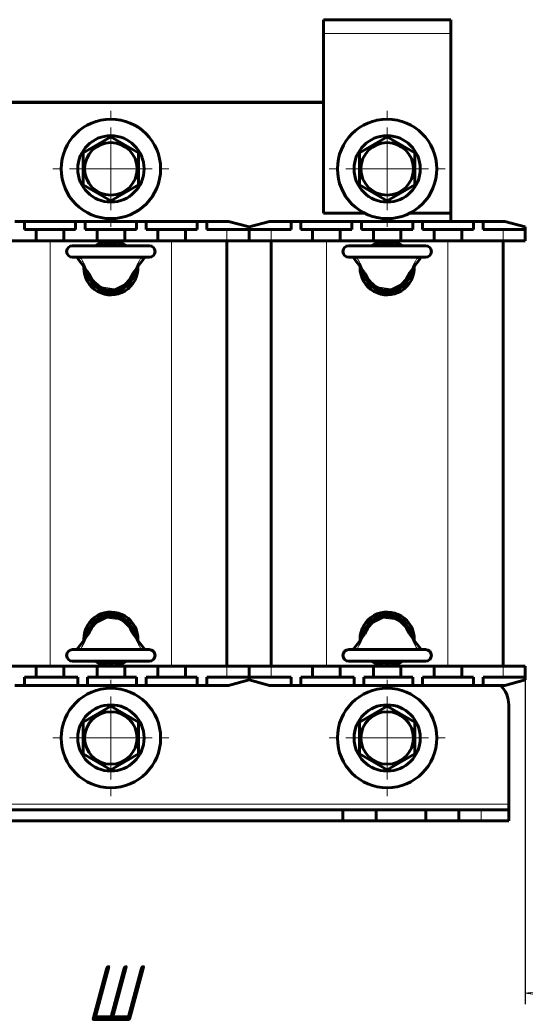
# Model space of a CAD drawing. Header units: millimetres. Extents: x 0 to 420, y 0 to 594.
# Tile 2 of 5: x 102 to 194, y 109 to 287. Entities that reach past the tile are written whole.
import ezdxf

# ---------------------------------------------------------------- set-up
doc = ezdxf.new("R2010")
doc.units = ezdxf.units.MM
for name, pattern in [('K5LT_AXLED', [12, 7.5, -1.5, 1.5, -1.5]), ('K5LT_BASIC', [0]), ('K5LT_THIN', [0])]:
    doc.linetypes.add(name, pattern=pattern)
doc.layers.add('Системный слой', color=7, linetype='Continuous')
doc.styles.add('KDIMTEXTSTYLE', font='GOST_AU.SHX', dxfattribs={"width": 0.96, "oblique": 15, "height": 5})
doc.dimstyles.new('KDIMSTYLE (1.00)', dxfattribs={"dimtxt": 5, "dimasz": 1, "dimexe": 2, "dimexo": 0, "dimgap": 1, "dimtad": 1, "dimtxsty": 'KDIMTEXTSTYLE', "dimsah": 1, "dimcen": 0, "dimdle": 1, "dimadec": 0, "dimazin": 0, "dimtfac": 0.667, "dimtmove": 0, "dimatfit": 3, "dimfxl": 1, "dimtvp": 1, "dimtolj": 1, "dimtzin": 0, "dimarcsym": 0})

# ---------------------------------------------------------------- blocks, each defined once
blk = doc.blocks.new('U0')
at = {"layer": 'Системный слой', "color": 150, "linetype": 'K5LT_BASIC', "lineweight": 60, "true_color": 0x0080ff}
for p, q in [((157.93, 169.87), (160.43, 169.87)), ((166.43, 169.87), (171.43, 169.87)), ((177.43, 169.87), (179.93, 169.87))]:
    blk.add_line(p, q, dxfattribs=at)
blk = doc.blocks.new('U1')
at = {"layer": 'Системный слой', "color": 150, "linetype": 'K5LT_BASIC', "lineweight": 60, "true_color": 0x0080ff}
for p, q in [((157.93, 246.87), (160.43, 246.87)), ((166.43, 246.87), (171.43, 246.87)), ((177.43, 246.87), (179.93, 246.87))]:
    blk.add_line(p, q, dxfattribs=at)
blk = doc.blocks.new('U2')
at = {"layer": 'Системный слой', "color": 150, "linetype": 'K5LT_BASIC', "lineweight": 60, "true_color": 0x0080ff}
for p, q in [((107.93, 169.87), (110.43, 169.87)), ((116.43, 169.87), (121.43, 169.87)), ((127.43, 169.87), (129.93, 169.87))]:
    blk.add_line(p, q, dxfattribs=at)
blk = doc.blocks.new('U3')
at = {"layer": 'Системный слой', "color": 150, "linetype": 'K5LT_BASIC', "lineweight": 60, "true_color": 0x0080ff}
for p, q in [((107.93, 246.87), (110.43, 246.87)), ((116.43, 246.87), (121.43, 246.87)), ((127.43, 246.87), (129.93, 246.87))]:
    blk.add_line(p, q, dxfattribs=at)
blk = doc.blocks.new('U7')
at = {"layer": 'Системный слой', "color": 150, "linetype": 'K5LT_BASIC', "lineweight": 60, "true_color": 0x0080ff}
for p, q in [((157.43, 251.87), (164.81, 251.87)), ((173.06, 251.87), (180.43, 251.87))]:
    blk.add_line(p, q, dxfattribs=at)
blk = doc.blocks.new('U8')
at = {"layer": 'Системный слой', "color": 150, "linetype": 'K5LT_BASIC', "lineweight": 60, "true_color": 0x0080ff}
for p, q in [((162.78, 243.87), (163.4, 243.06)), ((163.4, 243.06), (164.02, 242.2)), ((164.02, 242.2), (164.66, 241.31))]:
    blk.add_line(p, q, dxfattribs=at)
blk = doc.blocks.new('U9')
at = {"layer": 'Системный слой', "color": 150, "linetype": 'K5LT_BASIC', "lineweight": 60, "true_color": 0x0080ff}
for p, q in [((174.46, 243.06), (173.84, 242.2)), ((175.09, 243.87), (174.46, 243.06)), ((173.84, 242.2), (173.21, 241.31))]:
    blk.add_line(p, q, dxfattribs=at)
blk = doc.blocks.new('U10')
at = {"layer": 'Системный слой', "color": 7, "linetype": 'K5LT_THIN', "lineweight": 18}
for p, q in [((167.15, 238.51), (165.42, 240.05)), ((171.87, 239.31), (169.61, 238.17)), ((172.44, 240.05), (171.87, 239.31)), ((169.61, 238.17), (167.15, 238.51))]:
    blk.add_line(p, q, dxfattribs=at)
for centre, start, end in [((168.05, 241.51), 207.521, 209.0666), ((169.82, 241.51), 330.9338, 332.4786)]:
    blk.add_arc(centre, 3, start, end, dxfattribs=at)
blk = doc.blocks.new('U11')
at = {"layer": 'Системный слой', "color": 150, "linetype": 'K5LT_BASIC', "lineweight": 60, "true_color": 0x0080ff}
for p, q in [((112.78, 243.87), (113.4, 243.06)), ((113.4, 243.06), (114.02, 242.2)), ((114.02, 242.2), (114.66, 241.31))]:
    blk.add_line(p, q, dxfattribs=at)
blk = doc.blocks.new('U12')
at = {"layer": 'Системный слой', "color": 150, "linetype": 'K5LT_BASIC', "lineweight": 60, "true_color": 0x0080ff}
for p, q in [((124.46, 243.06), (123.84, 242.2)), ((125.09, 243.87), (124.46, 243.06)), ((123.84, 242.2), (123.21, 241.31))]:
    blk.add_line(p, q, dxfattribs=at)
blk = doc.blocks.new('U13')
at = {"layer": 'Системный слой', "color": 7, "linetype": 'K5LT_THIN', "lineweight": 18}
for p, q in [((117.15, 238.51), (115.42, 240.05)), ((121.87, 239.31), (119.61, 238.17)), ((122.44, 240.05), (121.87, 239.31)), ((119.61, 238.17), (117.15, 238.51))]:
    blk.add_line(p, q, dxfattribs=at)
for centre, start, end in [((118.05, 241.51), 207.521, 209.0666), ((119.82, 241.51), 330.9338, 332.4786)]:
    blk.add_arc(centre, 3, start, end, dxfattribs=at)
blk = doc.blocks.new('U17')
at = {"layer": 'Системный слой', "color": 150, "linetype": 'K5LT_BASIC', "lineweight": 60, "true_color": 0x0080ff}
for start, end in [(54.7187, 125.2813), (180, 2.4479), (177.5521, 180)]:
    blk.add_arc((168.93, 241.97), 4.9, start, end, dxfattribs=at)
blk = doc.blocks.new('U18')
at = {"layer": 'Системный слой', "color": 150, "linetype": 'K5LT_BASIC', "lineweight": 60, "true_color": 0x0080ff}
for start, end in [(357.5521, 180), (180, 182.4479), (234.7187, 305.2813)]:
    blk.add_arc((168.93, 174.77), 4.9, start, end, dxfattribs=at)
blk = doc.blocks.new('U19')
at = {"layer": 'Системный слой', "color": 150, "linetype": 'K5LT_BASIC', "lineweight": 60, "true_color": 0x0080ff}
for start, end in [(7.0448, 172.9551), (245.38, 294.62)]:
    blk.add_arc((168.93, 174.77), 4.4, start, end, dxfattribs=at)
blk = doc.blocks.new('U20')
at = {"layer": 'Системный слой', "color": 150, "linetype": 'K5LT_BASIC', "lineweight": 60, "true_color": 0x0080ff}
for start, end in [(65.38, 114.62), (187.0448, 352.9551)]:
    blk.add_arc((168.93, 241.97), 4.4, start, end, dxfattribs=at)
blk = doc.blocks.new('U21')
at = {"layer": 'Системный слой', "color": 150, "linetype": 'K5LT_BASIC', "lineweight": 60, "true_color": 0x0080ff}
for start, end in [(54.7187, 125.2813), (180, 2.4479), (177.5521, 180)]:
    blk.add_arc((118.93, 241.97), 4.9, start, end, dxfattribs=at)
blk = doc.blocks.new('U22')
at = {"layer": 'Системный слой', "color": 150, "linetype": 'K5LT_BASIC', "lineweight": 60, "true_color": 0x0080ff}
for start, end in [(357.5521, 180), (180, 182.4479), (234.7187, 305.2813)]:
    blk.add_arc((118.93, 174.77), 4.9, start, end, dxfattribs=at)
blk = doc.blocks.new('U23')
at = {"layer": 'Системный слой', "color": 150, "linetype": 'K5LT_BASIC', "lineweight": 60, "true_color": 0x0080ff}
for start, end in [(7.0448, 172.9551), (245.38, 294.62)]:
    blk.add_arc((118.93, 174.77), 4.4, start, end, dxfattribs=at)
blk = doc.blocks.new('U24')
at = {"layer": 'Системный слой', "color": 150, "linetype": 'K5LT_BASIC', "lineweight": 60, "true_color": 0x0080ff}
for start, end in [(65.38, 114.62), (187.0448, 352.9551)]:
    blk.add_arc((118.93, 241.97), 4.4, start, end, dxfattribs=at)
blk = doc.blocks.new('U29')
at = {"layer": 'Системный слой', "color": 150, "linetype": 'K5LT_BASIC', "lineweight": 60, "true_color": 0x0080ff}
for p, q in [((173.84, 174.54), (173.21, 175.44)), ((174.46, 173.69), (173.84, 174.54)), ((175.09, 172.87), (174.46, 173.69))]:
    blk.add_line(p, q, dxfattribs=at)
blk = doc.blocks.new('U30')
at = {"layer": 'Системный слой', "color": 150, "linetype": 'K5LT_BASIC', "lineweight": 60, "true_color": 0x0080ff}
for p, q in [((164.02, 174.54), (164.66, 175.44)), ((162.78, 172.87), (163.4, 173.69)), ((163.4, 173.69), (164.02, 174.54))]:
    blk.add_line(p, q, dxfattribs=at)
blk = doc.blocks.new('U31')
at = {"layer": 'Системный слой', "color": 7, "linetype": 'K5LT_THIN', "lineweight": 18}
for p, q in [((165.99, 177.43), (168.25, 178.57)), ((168.25, 178.57), (170.72, 178.23)), ((170.72, 178.23), (172.44, 176.69)), ((165.42, 176.69), (165.99, 177.43))]:
    blk.add_line(p, q, dxfattribs=at)
for centre, start, end in [((168.05, 175.23), 150.9338, 152.4786), ((169.82, 175.23), 27.521, 29.0666)]:
    blk.add_arc(centre, 3, start, end, dxfattribs=at)
blk = doc.blocks.new('U32')
at = {"layer": 'Системный слой', "color": 150, "linetype": 'K5LT_BASIC', "lineweight": 60, "true_color": 0x0080ff}
for p, q in [((123.84, 174.54), (123.21, 175.44)), ((124.46, 173.69), (123.84, 174.54)), ((125.09, 172.87), (124.46, 173.69))]:
    blk.add_line(p, q, dxfattribs=at)
blk = doc.blocks.new('U33')
at = {"layer": 'Системный слой', "color": 150, "linetype": 'K5LT_BASIC', "lineweight": 60, "true_color": 0x0080ff}
for p, q in [((114.02, 174.54), (114.66, 175.44)), ((112.78, 172.87), (113.4, 173.69)), ((113.4, 173.69), (114.02, 174.54))]:
    blk.add_line(p, q, dxfattribs=at)
blk = doc.blocks.new('U34')
at = {"layer": 'Системный слой', "color": 7, "linetype": 'K5LT_THIN', "lineweight": 18}
for p, q in [((115.99, 177.43), (118.25, 178.57)), ((118.25, 178.57), (120.72, 178.23)), ((120.72, 178.23), (122.44, 176.69)), ((115.42, 176.69), (115.99, 177.43))]:
    blk.add_line(p, q, dxfattribs=at)
for centre, start, end in [((118.05, 175.23), 150.9338, 152.4786), ((119.82, 175.23), 27.521, 29.0666)]:
    blk.add_arc(centre, 3, start, end, dxfattribs=at)
blk = doc.blocks.new('KDIMARROW_01')
at = {"layer": 'Системный слой'}
blk.add_hatch(color=0, dxfattribs=at).paths.add_polyline_path([(0, 0), (-7, 0.92), (-6.3, 0), (-7, -0.92)])
at = {"layer": 'Системный слой', "color": 0, "linetype": 'K5LT_THIN', "lineweight": 18}
for p, q in [((-6.3, 0), (-7, 0.92)), ((-7, 0.92), (0, 0)), ((0, 0), (-7, -0.92)), ((-7, -0.92), (-6.3, 0)), ((0, 0), (-1, 0))]:
    blk.add_line(p, q, dxfattribs=at)
blk = doc.blocks.new('U40')
at = {"layer": 'Системный слой', "color": 30, "linetype": 'K5LT_AXLED', "lineweight": 18, "true_color": 0xff8000}
for q in [(118.93, 167.87), (107.93, 156.87), (129.93, 156.87), (118.93, 145.87)]:
    blk.add_line((118.93, 156.87), q, dxfattribs=at)
blk = doc.blocks.new('U41')
at = {"layer": 'Системный слой', "color": 30, "linetype": 'K5LT_AXLED', "lineweight": 18, "true_color": 0xff8000}
for q in [(118.93, 270.87), (107.93, 259.87), (129.93, 259.87), (118.93, 248.87)]:
    blk.add_line((118.93, 259.87), q, dxfattribs=at)
blk = doc.blocks.new('U42')
at = {"layer": 'Системный слой', "color": 30, "linetype": 'K5LT_AXLED', "lineweight": 18, "true_color": 0xff8000}
for q in [(168.93, 167.87), (157.93, 156.87), (179.93, 156.87), (168.93, 145.87)]:
    blk.add_line((168.93, 156.87), q, dxfattribs=at)
blk = doc.blocks.new('U43')
at = {"layer": 'Системный слой', "color": 30, "linetype": 'K5LT_AXLED', "lineweight": 18, "true_color": 0xff8000}
for q in [(168.93, 270.87), (157.93, 259.87), (179.93, 259.87), (168.93, 248.87)]:
    blk.add_line((168.93, 259.87), q, dxfattribs=at)

msp = doc.modelspace()

# ---------------------------------------------------------------- linework, layer by layer
at = {"layer": 'Системный слой', "color": 150, "linetype": 'K5LT_BASIC', "lineweight": 60, "true_color": 0x0080ff}
for p, q in [((157.434, 286.872), (157.434, 284.372)), ((157.434, 286.872), (180.434, 286.872)), ((180.434, 284.372), (180.434, 286.872)), ((157.434, 284.372), (157.434, 251.872)), ((180.434, 251.872), (180.434, 284.372)), ((80.434, 271.972), (157.434, 271.972)), ((157.434, 271.872), (80.434, 271.872)), ((113.934, 262.759), (118.934, 265.646)), ((118.934, 265.646), (123.934, 262.759)), ((163.934, 262.759), (168.934, 265.646)), ((168.934, 265.646), (173.934, 262.759)), ((113.934, 256.985), (113.934, 262.759)), ((123.934, 262.759), (123.934, 256.985)), ((163.934, 256.985), (163.934, 262.759)), ((173.934, 262.759), (173.934, 256.985)), ((118.934, 254.099), (113.934, 256.985)), ((123.934, 256.985), (118.934, 254.099)), ((168.934, 254.099), (163.934, 256.985)), ((173.934, 256.985), (168.934, 254.099)), ((180.434, 250.372), (180.434, 251.872)), ((101.559, 250.372), (103.309, 250.372)), ((103.309, 248.872), (103.309, 250.372)), ((103.309, 250.372), (112.559, 250.372)), ((112.559, 248.872), (112.559, 250.372)), ((112.559, 250.372), (114.309, 250.372)), ((114.309, 250.372), (123.559, 250.372)), ((114.309, 248.872), (114.309, 250.372)), ((123.559, 248.872), (123.559, 250.372)), ((123.559, 250.372), (125.309, 250.372)), ((125.309, 250.372), (134.559, 250.372)), ((125.309, 248.872), (125.309, 250.372)), ((134.559, 250.372), (136.309, 250.372)), ((134.559, 248.872), (134.559, 250.372)), ((136.309, 250.372), (140.202, 250.372)), ((136.309, 248.872), (136.309, 250.372)), ((143.934, 249.372), (140.202, 250.372)), ((147.666, 250.372), (143.934, 249.372)), ((147.666, 250.372), (151.559, 250.372)), ((151.559, 250.372), (153.309, 250.372)), ((151.559, 248.872), (151.559, 250.372)), ((153.309, 248.872), (153.309, 250.372)), ((153.309, 250.372), (162.559, 250.372)), ((162.559, 248.872), (162.559, 250.372)), ((162.559, 250.372), (164.309, 250.372)), ((164.309, 250.372), (173.559, 250.372)), ((164.309, 248.872), (164.309, 250.372)), ((173.559, 248.872), (173.559, 250.372)), ((173.559, 250.372), (175.309, 250.372)), ((175.309, 250.372), (184.559, 250.372)), ((175.309, 248.872), (175.309, 250.372)), ((184.559, 250.372), (186.309, 250.372)), ((184.559, 248.872), (184.559, 250.372)), ((186.309, 250.372), (190.202, 250.372)), ((186.309, 248.872), (186.309, 250.372)), ((193.934, 249.372), (190.202, 250.372)), ((103.309, 248.872), (105.434, 248.872)), ((105.434, 248.872), (105.434, 246.872)), ((107.934, 248.872), (105.434, 248.872)), ((110.434, 248.872), (107.934, 248.872)), ((110.434, 246.872), (110.434, 248.872)), ((110.434, 248.872), (112.559, 248.872)), ((114.309, 248.872), (116.434, 248.872)), ((118.934, 248.872), (116.434, 248.872)), ((116.434, 248.872), (116.434, 246.872)), ((121.434, 248.872), (118.934, 248.872)), ((121.434, 246.872), (121.434, 248.872)), ((121.434, 248.872), (123.559, 248.872)), ((125.309, 248.872), (127.434, 248.872)), ((127.434, 248.872), (127.434, 246.872)), ((129.934, 248.872), (127.434, 248.872)), ((132.434, 248.872), (129.934, 248.872)), ((132.434, 246.872), (132.434, 248.872)), ((132.434, 248.872), (134.559, 248.872)), ((136.309, 248.872), (139.934, 248.872)), ((139.934, 248.872), (143.934, 248.872)), ((143.934, 248.872), (143.934, 249.372)), ((143.934, 248.872), (143.934, 249.372)), ((143.934, 248.872), (147.934, 248.872)), ((143.934, 246.872), (143.934, 248.872)), ((143.934, 246.872), (143.934, 248.872)), ((147.934, 248.872), (151.559, 248.872)), ((153.309, 248.872), (155.434, 248.872)), ((155.434, 248.872), (155.434, 246.872)), ((157.934, 248.872), (155.434, 248.872)), ((160.434, 248.872), (157.934, 248.872)), ((160.434, 246.872), (160.434, 248.872)), ((160.434, 248.872), (162.559, 248.872)), ((164.309, 248.872), (166.434, 248.872)), ((168.934, 248.872), (166.434, 248.872)), ((166.434, 248.872), (166.434, 246.872)), ((171.434, 248.872), (168.934, 248.872)), ((171.434, 246.872), (171.434, 248.872)), ((171.434, 248.872), (173.559, 248.872)), ((175.309, 248.872), (177.434, 248.872)), ((177.434, 248.872), (177.434, 246.872)), ((179.934, 248.872), (177.434, 248.872)), ((182.434, 248.872), (179.934, 248.872)), ((182.434, 246.872), (182.434, 248.872)), ((182.434, 248.872), (184.559, 248.872)), ((186.309, 248.872), (189.934, 248.872)), ((189.934, 248.872), (193.934, 248.872)), ((193.934, 248.872), (193.934, 249.372)), ((193.934, 246.872), (193.934, 248.872)), ((97.934, 246.872), (105.434, 246.872)), ((105.434, 246.872), (107.934, 246.872)), ((110.434, 246.872), (116.434, 246.872)), ((125.884, 245.972), (111.984, 245.972)), ((121.434, 246.872), (127.434, 246.872)), ((129.934, 246.872), (132.434, 246.872)), ((132.434, 246.872), (139.934, 246.872)), ((139.934, 246.872), (143.934, 246.872)), ((139.934, 169.872), (139.934, 246.872)), ((143.934, 246.872), (147.934, 246.872)), ((147.934, 169.872), (147.934, 246.872)), ((147.934, 246.872), (155.434, 246.872)), ((155.434, 246.872), (157.934, 246.872)), ((160.434, 246.872), (166.434, 246.872)), ((175.884, 245.972), (161.984, 245.972)), ((171.434, 246.872), (177.434, 246.872)), ((179.934, 246.872), (182.434, 246.872)), ((182.434, 246.872), (189.934, 246.872)), ((189.934, 246.872), (193.934, 246.872)), ((189.934, 169.872), (189.934, 246.872)), ((125.884, 243.872), (111.984, 243.872)), ((175.884, 243.872), (161.984, 243.872)), ((111.984, 172.872), (125.884, 172.872)), ((161.984, 172.872), (175.884, 172.872)), ((105.434, 169.872), (97.934, 169.872)), ((105.434, 169.872), (105.434, 167.872)), ((105.434, 169.872), (107.934, 169.872)), ((110.434, 167.872), (110.434, 169.872)), ((116.434, 169.872), (110.434, 169.872)), ((111.984, 170.772), (125.884, 170.772)), ((116.434, 169.872), (116.434, 167.872)), ((121.434, 167.872), (121.434, 169.872)), ((127.434, 169.872), (121.434, 169.872)), ((127.434, 169.872), (127.434, 167.872)), ((129.934, 169.872), (132.434, 169.872)), ((132.434, 167.872), (132.434, 169.872)), ((139.934, 169.872), (132.434, 169.872)), ((143.934, 169.872), (139.934, 169.872)), ((147.934, 169.872), (143.934, 169.872)), ((143.934, 169.872), (143.934, 167.872)), ((143.934, 169.872), (143.934, 167.872)), ((155.434, 169.872), (147.934, 169.872)), ((155.434, 169.872), (155.434, 167.872)), ((155.434, 169.872), (157.934, 169.872)), ((160.434, 167.872), (160.434, 169.872)), ((166.434, 169.872), (160.434, 169.872)), ((161.984, 170.772), (175.884, 170.772)), ((166.434, 169.872), (166.434, 167.872)), ((171.434, 167.872), (171.434, 169.872)), ((177.434, 169.872), (171.434, 169.872)), ((177.434, 169.872), (177.434, 167.872)), ((179.934, 169.872), (182.434, 169.872)), ((182.434, 167.872), (182.434, 169.872)), ((189.934, 169.872), (182.434, 169.872)), ((193.934, 169.872), (189.934, 169.872)), ((193.934, 169.872), (193.934, 167.872)), ((103.309, 167.872), (103.309, 166.372)), ((105.434, 167.872), (103.309, 167.872)), ((105.434, 167.872), (107.934, 167.872)), ((107.934, 167.872), (110.434, 167.872)), ((112.934, 167.872), (110.434, 167.872)), ((112.934, 167.872), (112.934, 166.372)), ((114.684, 167.872), (114.684, 166.372)), ((116.434, 167.872), (114.684, 167.872)), ((116.434, 167.872), (118.934, 167.872)), ((118.934, 167.872), (121.434, 167.872)), ((123.559, 167.872), (121.434, 167.872)), ((123.559, 167.872), (123.559, 166.372)), ((125.309, 167.872), (125.309, 166.372)), ((127.434, 167.872), (125.309, 167.872)), ((127.434, 167.872), (129.934, 167.872)), ((129.934, 167.872), (132.434, 167.872)), ((134.559, 167.872), (132.434, 167.872)), ((134.559, 167.872), (134.559, 166.372)), ((136.309, 167.872), (136.309, 166.372)), ((139.934, 167.872), (136.309, 167.872)), ((143.934, 167.872), (139.934, 167.872)), ((143.934, 167.872), (143.934, 167.372)), ((147.934, 167.872), (143.934, 167.872)), ((143.934, 167.872), (143.934, 167.372)), ((151.559, 167.872), (147.934, 167.872)), ((151.559, 167.872), (151.559, 166.372)), ((153.309, 167.872), (153.309, 166.372)), ((155.434, 167.872), (153.309, 167.872)), ((155.434, 167.872), (157.934, 167.872)), ((157.934, 167.872), (160.434, 167.872)), ((162.934, 167.872), (160.434, 167.872)), ((162.934, 167.872), (162.934, 166.372)), ((164.684, 167.872), (164.684, 166.372)), ((166.434, 167.872), (164.684, 167.872)), ((166.434, 167.872), (168.934, 167.872)), ((168.934, 167.872), (171.434, 167.872)), ((173.559, 167.872), (171.434, 167.872)), ((173.559, 167.872), (173.559, 166.372)), ((175.309, 167.872), (175.309, 166.372)), ((177.434, 167.872), (175.309, 167.872)), ((177.434, 167.872), (179.934, 167.872)), ((179.934, 167.872), (182.434, 167.872)), ((184.559, 167.872), (182.434, 167.872)), ((184.559, 167.872), (184.559, 166.372)), ((186.309, 167.872), (186.309, 166.372)), ((189.934, 167.872), (186.309, 167.872)), ((193.934, 167.872), (189.934, 167.872)), ((193.934, 167.872), (193.934, 167.372)), ((103.309, 166.372), (101.559, 166.372)), ((112.934, 166.372), (103.309, 166.372)), ((114.684, 166.372), (112.934, 166.372)), ((123.559, 166.372), (114.684, 166.372)), ((125.309, 166.372), (123.559, 166.372)), ((134.559, 166.372), (125.309, 166.372)), ((136.309, 166.372), (134.559, 166.372)), ((140.202, 166.372), (136.309, 166.372)), ((140.202, 166.372), (143.934, 167.372)), ((143.934, 167.372), (147.666, 166.372)), ((151.559, 166.372), (147.666, 166.372)), ((153.309, 166.372), (151.559, 166.372)), ((162.934, 166.372), (153.309, 166.372)), ((164.684, 166.372), (162.934, 166.372)), ((173.559, 166.372), (164.684, 166.372)), ((175.309, 166.372), (173.559, 166.372)), ((184.559, 166.372), (175.309, 166.372)), ((186.309, 166.372), (184.559, 166.372)), ((190.202, 166.372), (186.309, 166.372)), ((190.202, 166.372), (193.934, 167.372)), ((113.934, 159.759), (118.934, 162.646)), ((118.934, 162.646), (123.934, 159.759)), ((163.934, 159.759), (168.934, 162.646)), ((168.934, 162.646), (173.934, 159.759)), ((190.934, 144.872), (190.934, 162.872)), ((113.934, 153.985), (113.934, 159.759)), ((123.934, 159.759), (123.934, 153.985)), ((163.934, 153.985), (163.934, 159.759)), ((173.934, 159.759), (173.934, 153.985)), ((118.934, 151.099), (113.934, 153.985)), ((123.934, 153.985), (118.934, 151.099)), ((168.934, 151.099), (163.934, 153.985)), ((173.934, 153.985), (168.934, 151.099)), ((190.934, 143.872), (190.934, 144.872)), ((76.934, 143.872), (160.934, 143.872)), ((160.934, 141.872), (160.934, 143.872)), ((160.934, 143.872), (166.934, 143.872)), ((166.934, 143.872), (175.934, 143.872)), ((166.934, 141.872), (166.934, 143.872)), ((175.934, 143.872), (181.934, 143.872)), ((175.934, 141.872), (175.934, 143.872)), ((181.934, 143.872), (185.934, 143.872)), ((181.934, 141.872), (181.934, 143.872)), ((185.934, 143.872), (190.934, 143.872)), ((190.934, 141.872), (190.934, 143.872)), ((76.934, 141.872), (160.934, 141.872)), ((160.934, 141.872), (166.934, 141.872)), ((166.934, 141.872), (175.934, 141.872)), ((175.934, 141.872), (181.934, 141.872)), ((181.934, 141.872), (185.934, 141.872)), ((185.934, 141.872), (190.934, 141.872))]:
    msp.add_line(p, q, dxfattribs=at)
at = {"layer": 'Системный слой', "color": 7, "linetype": 'K5LT_THIN', "lineweight": 18}
for p, q in [((180.434, 284.372), (157.434, 284.372)), ((139.934, 246.872), (139.934, 248.872)), ((147.934, 246.872), (147.934, 248.872)), ((189.934, 246.872), (189.934, 248.872)), ((107.934, 169.872), (107.934, 246.872)), ((129.934, 169.872), (129.934, 246.872)), ((157.934, 169.872), (157.934, 246.872)), ((179.934, 169.872), (179.934, 246.872)), ((139.934, 169.872), (139.934, 167.872)), ((147.934, 169.872), (147.934, 167.872)), ((189.934, 169.872), (189.934, 167.872)), ((190.934, 144.872), (46.934, 144.872)), ((185.934, 141.872), (185.934, 143.872))]:
    msp.add_line(p, q, dxfattribs=at)
at = {"layer": 'Системный слой', "color": 150, "linetype": 'K5LT_BASIC', "lineweight": 60, "true_color": 0x0080ff}
for centre, radius in [((118.934, 259.872), 9), ((168.934, 259.872), 9), ((118.934, 259.872), 6), ((168.934, 259.872), 6), ((118.934, 259.872), 4.75), ((168.934, 259.872), 4.75), ((118.934, 156.872), 9), ((168.934, 156.872), 9), ((118.934, 156.872), 6), ((168.934, 156.872), 6), ((118.934, 156.872), 4.75), ((168.934, 156.872), 4.75)]:
    msp.add_circle(centre, radius, dxfattribs=at)
for centre, radius, start, end in [((111.984, 244.922), 1.05, 90, 270), ((125.884, 244.922), 1.05, 270, 90), ((161.984, 244.922), 1.05, 90, 270), ((175.884, 244.922), 1.05, 270, 90), ((118.05, 241.512), 3.003, 207.52103, 209.06656), ((118.934, 241.972), 4, 207.52081, 332.47918), ((119.816, 241.512), 3.005, 330.93377, 332.47862), ((168.05, 241.512), 3.003, 207.52103, 209.06656), ((168.934, 241.972), 4, 207.52081, 332.47918), ((169.816, 241.512), 3.005, 330.93377, 332.47862), ((118.934, 174.772), 4, 27.52081, 152.47918), ((168.934, 174.772), 4, 27.52081, 152.47918), ((118.051, 175.232), 3.005, 150.93377, 152.47862), ((119.818, 175.233), 3.003, 27.52103, 29.06656), ((168.051, 175.232), 3.005, 150.93377, 152.47862), ((169.818, 175.233), 3.003, 27.52103, 29.06656), ((111.984, 171.822), 1.05, 90, 270), ((125.884, 171.822), 1.05, 270, 90), ((161.984, 171.822), 1.05, 90, 270), ((175.884, 171.822), 1.05, 270, 90), ((185.934, 162.872), 5, 0, 44.427)]:
    msp.add_arc(centre, radius, start, end, dxfattribs=at)
for points, knots in [([(113.456, 243.797), (113.444, 243.817), (113.422, 243.847), (113.393, 243.868), (113.377, 243.872), (113.371, 243.872)], [0, 0, 0, 0, 2.4967269, 4.4966787, 6, 6, 6, 6]), ([(124.411, 243.797), (124.423, 243.817), (124.446, 243.847), (124.474, 243.868), (124.49, 243.872), (124.496, 243.872)], [0, 0, 0, 0, 2.4967265, 4.4966783, 6, 6, 6, 6]), ([(163.456, 243.797), (163.444, 243.817), (163.422, 243.847), (163.393, 243.868), (163.377, 243.872), (163.371, 243.872)], [0, 0, 0, 0, 2.4967269, 4.4966787, 6, 6, 6, 6]), ([(174.411, 243.797), (174.423, 243.817), (174.446, 243.847), (174.474, 243.868), (174.49, 243.872), (174.496, 243.872)], [0, 0, 0, 0, 2.4967265, 4.4966783, 6, 6, 6, 6]), ([(115.386, 240.124), (115.307, 240.275), (115.225, 240.424), (115.053, 240.719), (114.963, 240.864), (114.86, 241.018), (114.853, 241.029), (114.827, 241.068), (114.808, 241.095), (114.773, 241.147), (114.755, 241.171), (114.722, 241.218), (114.706, 241.24), (114.68, 241.277), (114.669, 241.292), (114.658, 241.306)], [0, 0, 0, 0, 3.6, 3.6, 7.2, 7.2, 7.4863589, 7.4863589, 8.1780284, 8.1780284, 8.8068189, 8.8068189, 9.3784465, 9.3784465, 9.7592588, 9.7592588, 9.7592588, 9.7592588]), ([(122.481, 240.124), (122.516, 240.191), (122.552, 240.259), (122.653, 240.442), (122.719, 240.558), (122.876, 240.819), (122.969, 240.963), (123.081, 241.127), (123.097, 241.15), (123.135, 241.204), (123.157, 241.235), (123.189, 241.279), (123.199, 241.293), (123.209, 241.306)], [0, 0, 0, 0, 1.6102903, 1.6102903, 4.4282984, 4.4282984, 8.0282984, 8.0282984, 8.6097173, 8.6097173, 9.406986, 9.406986, 9.7593349, 9.7593349, 9.7593349, 9.7593349]), ([(165.386, 240.124), (165.307, 240.275), (165.225, 240.424), (165.053, 240.719), (164.963, 240.864), (164.86, 241.018), (164.853, 241.029), (164.827, 241.068), (164.808, 241.095), (164.773, 241.147), (164.755, 241.171), (164.722, 241.218), (164.706, 241.24), (164.68, 241.277), (164.669, 241.292), (164.658, 241.306)], [0, 0, 0, 0, 3.6, 3.6, 7.2, 7.2, 7.4863589, 7.4863589, 8.1780284, 8.1780284, 8.8068189, 8.8068189, 9.3784465, 9.3784465, 9.7592588, 9.7592588, 9.7592588, 9.7592588]), ([(172.481, 240.124), (172.516, 240.191), (172.552, 240.259), (172.653, 240.442), (172.719, 240.558), (172.876, 240.819), (172.969, 240.963), (173.081, 241.127), (173.097, 241.15), (173.135, 241.204), (173.157, 241.235), (173.189, 241.279), (173.199, 241.293), (173.209, 241.306)], [0, 0, 0, 0, 1.6102903, 1.6102903, 4.4282984, 4.4282984, 8.0282984, 8.0282984, 8.6097173, 8.6097173, 9.406986, 9.406986, 9.7593349, 9.7593349, 9.7593349, 9.7593349]), ([(115.386, 176.62), (115.351, 176.553), (115.315, 176.486), (115.214, 176.302), (115.148, 176.186), (114.991, 175.925), (114.899, 175.781), (114.786, 175.617), (114.77, 175.594), (114.732, 175.541), (114.71, 175.51), (114.678, 175.465), (114.668, 175.452), (114.658, 175.438)], [0, 0, 0, 0, 1.6102903, 1.6102903, 4.4282984, 4.4282984, 8.0282984, 8.0282984, 8.6097173, 8.6097173, 9.406986, 9.406986, 9.7593349, 9.7593349, 9.7593349, 9.7593349]), ([(122.481, 176.62), (122.56, 176.469), (122.642, 176.32), (122.814, 176.026), (122.905, 175.88), (123.007, 175.727), (123.015, 175.715), (123.04, 175.677), (123.059, 175.649), (123.095, 175.598), (123.112, 175.573), (123.145, 175.526), (123.161, 175.504), (123.187, 175.467), (123.198, 175.453), (123.209, 175.438)], [0, 0, 0, 0, 3.6, 3.6, 7.2, 7.2, 7.4863589, 7.4863589, 8.1780284, 8.1780284, 8.8068189, 8.8068189, 9.3784465, 9.3784465, 9.7592588, 9.7592588, 9.7592588, 9.7592588]), ([(165.386, 176.62), (165.351, 176.553), (165.315, 176.486), (165.214, 176.302), (165.148, 176.186), (164.991, 175.925), (164.899, 175.781), (164.786, 175.617), (164.77, 175.594), (164.732, 175.541), (164.71, 175.51), (164.678, 175.465), (164.668, 175.452), (164.658, 175.438)], [0, 0, 0, 0, 1.6102903, 1.6102903, 4.4282984, 4.4282984, 8.0282984, 8.0282984, 8.6097173, 8.6097173, 9.406986, 9.406986, 9.7593349, 9.7593349, 9.7593349, 9.7593349]), ([(172.481, 176.62), (172.56, 176.469), (172.642, 176.32), (172.814, 176.026), (172.905, 175.88), (173.007, 175.727), (173.015, 175.715), (173.04, 175.677), (173.059, 175.649), (173.095, 175.598), (173.112, 175.573), (173.145, 175.526), (173.161, 175.504), (173.187, 175.467), (173.198, 175.453), (173.209, 175.438)], [0, 0, 0, 0, 3.6, 3.6, 7.2, 7.2, 7.4863589, 7.4863589, 8.1780284, 8.1780284, 8.8068189, 8.8068189, 9.3784465, 9.3784465, 9.7592588, 9.7592588, 9.7592588, 9.7592588]), ([(113.456, 172.947), (113.444, 172.927), (113.422, 172.897), (113.393, 172.876), (113.377, 172.872), (113.371, 172.872)], [0, 0, 0, 0, 2.4967265, 4.4966783, 6, 6, 6, 6]), ([(124.411, 172.947), (124.423, 172.927), (124.446, 172.897), (124.474, 172.876), (124.49, 172.872), (124.496, 172.872)], [0, 0, 0, 0, 2.4967269, 4.4966787, 6, 6, 6, 6]), ([(163.456, 172.947), (163.444, 172.927), (163.422, 172.897), (163.393, 172.876), (163.377, 172.872), (163.371, 172.872)], [0, 0, 0, 0, 2.4967265, 4.4966783, 6, 6, 6, 6]), ([(174.411, 172.947), (174.423, 172.927), (174.446, 172.897), (174.474, 172.876), (174.49, 172.872), (174.496, 172.872)], [0, 0, 0, 0, 2.4967269, 4.4966787, 6, 6, 6, 6])]:
    msp.add_open_spline(points, degree=3, knots=knots, dxfattribs=at)
at = {"layer": 'Системный слой', "color": 7, "linetype": 'K5LT_THIN', "lineweight": 18}
for points, knots in [([(113.456, 243.797), (113.546, 243.65), (113.711, 243.373), (113.917, 242.993), (114.067, 242.702), (114.164, 242.502), (114.226, 242.368), (114.271, 242.269), (114.308, 242.187), (114.339, 242.114), (114.369, 242.044), (114.397, 241.976), (114.425, 241.908), (114.45, 241.846), (114.473, 241.787), (114.494, 241.732), (114.515, 241.677), (114.533, 241.629), (114.548, 241.585), (114.563, 241.544), (114.577, 241.504), (114.59, 241.467), (114.606, 241.421), (114.623, 241.377), (114.638, 241.34), (114.649, 241.32), (114.656, 241.31), (114.658, 241.306)], [0, 0, 0, 0, 4.6245081, 8.6500092, 11.6814488, 13.5780064, 14.8287163, 15.828633, 16.6561683, 17.4212949, 18.1167836, 18.885156, 19.6268035, 20.3408161, 20.9470814, 21.6005802, 22.2463034, 22.8474749, 23.3487218, 23.8710496, 24.3924837, 24.9179131, 25.3894807, 26.451759, 27.1143308, 27.6559944, 28, 28, 28, 28]), ([(124.411, 243.797), (123.972, 243.787), (123.146, 243.769), (121.956, 243.749), (119.97, 243.726), (117.99, 243.725), (116.027, 243.748), (114.799, 243.768), (113.955, 243.786), (113.456, 243.797)], [0, 0, 0, 0, 1.2013402, 2.2627918, 3.2597433, 6.6388614, 7.6867363, 8.635352, 10, 10, 10, 10]), ([(124.411, 243.797), (124.353, 243.702), (124.247, 243.524), (124.103, 243.275), (123.992, 243.069), (123.902, 242.9), (123.832, 242.763), (123.773, 242.644), (123.723, 242.542), (123.68, 242.451), (123.641, 242.368), (123.603, 242.284), (123.565, 242.199), (123.527, 242.113), (123.494, 242.034), (123.465, 241.964), (123.438, 241.899), (123.414, 241.838), (123.392, 241.782), (123.373, 241.732), (123.356, 241.686), (123.341, 241.645), (123.326, 241.605), (123.312, 241.566), (123.298, 241.527), (123.281, 241.478), (123.265, 241.432), (123.25, 241.391), (123.239, 241.365), (123.23, 241.342), (123.22, 241.323), (123.213, 241.312), (123.209, 241.306)], [0, 0, 0, 0, 3.5188102, 6.5562711, 9.1123828, 10.9977414, 12.6936962, 14.0715148, 15.3206008, 16.3912557, 17.3980618, 18.341019, 19.4658512, 20.5415243, 21.5717845, 22.410625, 23.2390733, 24.0494486, 24.7867771, 25.4675018, 26.095557, 26.6672914, 27.2177647, 27.8148692, 28.3937362, 28.9670203, 30.133094, 30.7652213, 31.3425617, 31.8506812, 32.3962776, 33, 33, 33, 33]), ([(163.456, 243.797), (163.546, 243.65), (163.711, 243.373), (163.917, 242.993), (164.067, 242.702), (164.164, 242.502), (164.226, 242.368), (164.271, 242.269), (164.308, 242.187), (164.339, 242.114), (164.369, 242.044), (164.397, 241.976), (164.425, 241.908), (164.45, 241.846), (164.473, 241.787), (164.494, 241.732), (164.515, 241.677), (164.533, 241.629), (164.548, 241.585), (164.563, 241.544), (164.577, 241.504), (164.59, 241.467), (164.606, 241.421), (164.623, 241.377), (164.638, 241.34), (164.649, 241.32), (164.656, 241.31), (164.658, 241.306)], [0, 0, 0, 0, 4.6245081, 8.6500092, 11.6814488, 13.5780064, 14.8287163, 15.828633, 16.6561683, 17.4212949, 18.1167836, 18.885156, 19.6268035, 20.3408161, 20.9470814, 21.6005802, 22.2463034, 22.8474749, 23.3487218, 23.8710496, 24.3924837, 24.9179131, 25.3894807, 26.451759, 27.1143308, 27.6559944, 28, 28, 28, 28]), ([(174.411, 243.797), (173.972, 243.787), (173.146, 243.769), (171.956, 243.749), (169.97, 243.726), (167.99, 243.725), (166.027, 243.748), (164.799, 243.768), (163.955, 243.786), (163.456, 243.797)], [0, 0, 0, 0, 1.2013402, 2.2627918, 3.2597433, 6.6388614, 7.6867363, 8.635352, 10, 10, 10, 10]), ([(174.411, 243.797), (174.353, 243.702), (174.247, 243.524), (174.103, 243.275), (173.992, 243.069), (173.902, 242.9), (173.832, 242.763), (173.773, 242.644), (173.723, 242.542), (173.68, 242.451), (173.641, 242.368), (173.603, 242.284), (173.565, 242.199), (173.527, 242.113), (173.494, 242.034), (173.465, 241.964), (173.438, 241.899), (173.414, 241.838), (173.392, 241.782), (173.373, 241.732), (173.356, 241.686), (173.341, 241.645), (173.326, 241.605), (173.312, 241.566), (173.298, 241.527), (173.281, 241.478), (173.265, 241.432), (173.25, 241.391), (173.239, 241.365), (173.23, 241.342), (173.22, 241.323), (173.213, 241.312), (173.209, 241.306)], [0, 0, 0, 0, 3.5188102, 6.5562711, 9.1123828, 10.9977414, 12.6936962, 14.0715148, 15.3206008, 16.3912557, 17.3980618, 18.341019, 19.4658512, 20.5415243, 21.5717845, 22.410625, 23.2390733, 24.0494486, 24.7867771, 25.4675018, 26.095557, 26.6672914, 27.2177647, 27.8148692, 28.3937362, 28.9670203, 30.133094, 30.7652213, 31.3425617, 31.8506812, 32.3962776, 33, 33, 33, 33]), ([(113.456, 172.947), (113.514, 173.042), (113.62, 173.22), (113.764, 173.469), (113.875, 173.675), (113.965, 173.844), (114.036, 173.981), (114.095, 174.1), (114.144, 174.202), (114.188, 174.293), (114.226, 174.376), (114.264, 174.46), (114.302, 174.545), (114.34, 174.632), (114.373, 174.71), (114.402, 174.781), (114.429, 174.845), (114.453, 174.906), (114.475, 174.962), (114.494, 175.012), (114.511, 175.058), (114.527, 175.099), (114.541, 175.139), (114.555, 175.178), (114.569, 175.217), (114.587, 175.266), (114.602, 175.312), (114.618, 175.353), (114.628, 175.38), (114.638, 175.402), (114.647, 175.421), (114.654, 175.433), (114.658, 175.438)], [0, 0, 0, 0, 3.5188102, 6.5562711, 9.1123828, 10.9977414, 12.6936962, 14.0715148, 15.3206008, 16.3912557, 17.3980618, 18.341019, 19.4658512, 20.5415243, 21.5717845, 22.410625, 23.2390733, 24.0494486, 24.7867771, 25.4675018, 26.095557, 26.6672914, 27.2177647, 27.8148692, 28.3937362, 28.9670203, 30.133094, 30.7652213, 31.3425617, 31.8506812, 32.3962776, 33, 33, 33, 33]), ([(124.411, 172.947), (124.321, 173.094), (124.157, 173.372), (123.95, 173.751), (123.8, 174.042), (123.704, 174.242), (123.641, 174.376), (123.596, 174.475), (123.559, 174.558), (123.528, 174.63), (123.498, 174.7), (123.47, 174.768), (123.442, 174.836), (123.417, 174.899), (123.394, 174.957), (123.373, 175.013), (123.353, 175.067), (123.335, 175.115), (123.319, 175.159), (123.304, 175.2), (123.29, 175.24), (123.277, 175.277), (123.261, 175.323), (123.244, 175.367), (123.229, 175.404), (123.218, 175.424), (123.212, 175.434), (123.209, 175.438)], [0, 0, 0, 0, 4.6245081, 8.6500092, 11.6814488, 13.5780064, 14.8287163, 15.828633, 16.6561683, 17.4212949, 18.1167836, 18.885156, 19.6268035, 20.3408161, 20.9470814, 21.6005802, 22.2463034, 22.8474749, 23.3487218, 23.8710496, 24.3924837, 24.9179131, 25.3894807, 26.451759, 27.1143308, 27.6559944, 28, 28, 28, 28]), ([(163.456, 172.947), (163.514, 173.042), (163.62, 173.22), (163.764, 173.469), (163.875, 173.675), (163.965, 173.844), (164.036, 173.981), (164.095, 174.1), (164.144, 174.202), (164.188, 174.293), (164.226, 174.376), (164.264, 174.46), (164.302, 174.545), (164.34, 174.632), (164.373, 174.71), (164.402, 174.781), (164.429, 174.845), (164.453, 174.906), (164.475, 174.962), (164.494, 175.012), (164.511, 175.058), (164.527, 175.099), (164.541, 175.139), (164.555, 175.178), (164.569, 175.217), (164.587, 175.266), (164.602, 175.312), (164.618, 175.353), (164.628, 175.38), (164.638, 175.402), (164.647, 175.421), (164.654, 175.433), (164.658, 175.438)], [0, 0, 0, 0, 3.5188102, 6.5562711, 9.1123828, 10.9977414, 12.6936962, 14.0715148, 15.3206008, 16.3912557, 17.3980618, 18.341019, 19.4658512, 20.5415243, 21.5717845, 22.410625, 23.2390733, 24.0494486, 24.7867771, 25.4675018, 26.095557, 26.6672914, 27.2177647, 27.8148692, 28.3937362, 28.9670203, 30.133094, 30.7652213, 31.3425617, 31.8506812, 32.3962776, 33, 33, 33, 33]), ([(174.411, 172.947), (174.321, 173.094), (174.157, 173.372), (173.95, 173.751), (173.8, 174.042), (173.704, 174.242), (173.641, 174.376), (173.596, 174.475), (173.559, 174.558), (173.528, 174.63), (173.498, 174.7), (173.47, 174.768), (173.442, 174.836), (173.417, 174.899), (173.394, 174.957), (173.373, 175.013), (173.353, 175.067), (173.335, 175.115), (173.319, 175.159), (173.304, 175.2), (173.29, 175.24), (173.277, 175.277), (173.261, 175.323), (173.244, 175.367), (173.229, 175.404), (173.218, 175.424), (173.212, 175.434), (173.209, 175.438)], [0, 0, 0, 0, 4.6245081, 8.6500092, 11.6814488, 13.5780064, 14.8287163, 15.828633, 16.6561683, 17.4212949, 18.1167836, 18.885156, 19.6268035, 20.3408161, 20.9470814, 21.6005802, 22.2463034, 22.8474749, 23.3487218, 23.8710496, 24.3924837, 24.9179131, 25.3894807, 26.451759, 27.1143308, 27.6559944, 28, 28, 28, 28]), ([(113.456, 172.947), (113.895, 172.957), (114.721, 172.975), (115.912, 172.995), (117.897, 173.018), (119.878, 173.019), (121.84, 172.997), (123.068, 172.977), (123.913, 172.959), (124.411, 172.947)], [0, 0, 0, 0, 1.2013402, 2.2627918, 3.2597433, 6.6388614, 7.6867363, 8.635352, 10, 10, 10, 10]), ([(163.456, 172.947), (163.895, 172.957), (164.721, 172.975), (165.912, 172.995), (167.897, 173.018), (169.878, 173.019), (171.84, 172.997), (173.068, 172.977), (173.913, 172.959), (174.411, 172.947)], [0, 0, 0, 0, 1.2013402, 2.2627918, 3.2597433, 6.6388614, 7.6867363, 8.635352, 10, 10, 10, 10])]:
    msp.add_open_spline(points, degree=3, knots=knots, dxfattribs=at)

# ---------------------------------------------------------------- block references
at = {"layer": 'Системный слой'}
for name in ['U41', 'U43', 'U7', 'U3', 'U21', 'U24', 'U1', 'U17', 'U20', 'U11', 'U12', 'U8', 'U9', 'U13', 'U10', 'U22', 'U23', 'U34', 'U18', 'U19', 'U31', 'U33', 'U32', 'U30', 'U29', 'U2', 'U0', 'U40', 'U42']:
    msp.add_blockref(name, (0, 0), dxfattribs=at)

# ---------------------------------------------------------------- dimensions: what is measured, and where the dimension line sits
at = {"layer": 'Системный слой', "color": 7}
msp.add_linear_dim(base=(43.934, 110.672), p1=(193.934, 168.872), p2=(43.934, 168.872), location=(118.934, 110.672), text='\\H10.0;\\W0.965;\\Q15;\\H10.0;\\W0.965;\\Q15;\\Q15;Ш', dimstyle='KDIMSTYLE (1.00)', override={"dimexo": 0, "dimblk1": 'KDIMARROW_01', "dimblk2": 'KDIMARROW_01', "dimse1": 0, "dimse2": 0, "dimclrt": 7, "dimtolj": 1}, dxfattribs=at).render()

doc.saveas('drawing.dxf')
